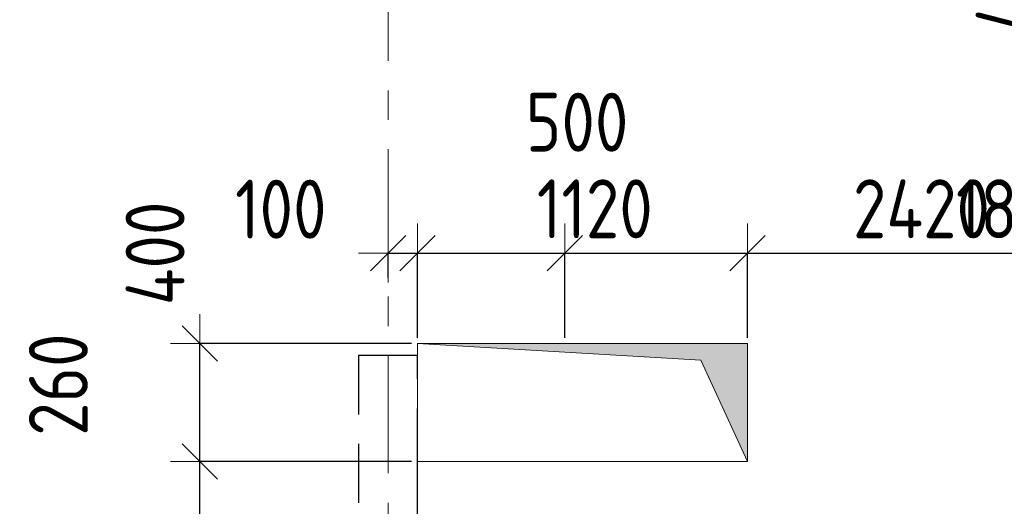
# Model space of a CAD drawing. Header units: metres. Extents: x -38 to 89, y -15 to 21.
# Tile 78 of 129: x 50.25 to 53.59, y 9.49 to 11.14. Entities that reach past the tile are written whole.
import ezdxf

# ---------------------------------------------------------------- set-up
doc = ezdxf.new("R2010")
doc.units = ezdxf.units.M
doc.header["$PDMODE"] = 65
for name, pattern in [('______11', [0.5, 0.4, -0.05, 0, -0.05]), ('______2', [0.27, 0.2, -0.07]), ('______5', [1.1, 0.8, -0.1, 0.1, -0.1])]:
    doc.linetypes.add(name, pattern=pattern)
for name, color, linetype, lineweight in [('XR$2$Осевая линия (1)', 7, '______5', 13), ('XR$3$Перекрытие (1)', 7, 'Continuous', 35), ('XR$4$Размерная линия (1)', 7, 'Continuous', 13), ('XR$5$Размерная линия (1)', 7, 'Continuous', 13)]:
    doc.layers.add(name, color=color, linetype=linetype, lineweight=lineweight)
doc.layers.add('XR$3$Макрос проема_ отверстия', color=7, linetype='Continuous', lineweight=13, true_color=0x2d2d2d)
doc.layers.add('XR$7$Стена_ бетон несущ.', color=7, linetype='Continuous', lineweight=70, true_color=0xb4b496)
doc.styles.add('ISOCPEUR', font='txt')
doc.dimstyles.new('DIMSTYLE_3', dxfattribs={"dimtxt": 0.2, "dimasz": 0.2, "dimexe": 0, "dimexo": 0, "dimgap": 0.1, "dimtad": 2, "dimdec": 0, "dimlfac": 1000, "dimrnd": 5, "dimzin": 12, "dimdsep": 46, "dimtxsty": 'ISOCPEUR', "dimblk1": 'ALL_ML_STRICH', "dimblk2": 'ALL_ML_STRICH', "dimsah": 1, "dimcen": 0, "dimclrd": 7, "dimclre": 256, "dimclrt": 7, "dimadec": 0, "dimazin": 0, "dimtfac": 1, "dimtdec": 0, "dimtix": 1, "dimtmove": 2, "dimatfit": 3, "dimfxl": 0, "dimtzin": 0, "dimlwd": 0, "dimlwe": -3, "dimarcsym": 0})
doc.dimstyles.new('DIMSTYLE_6', dxfattribs={"dimtxt": 0.2, "dimasz": 0.2, "dimexe": 0, "dimexo": 0, "dimgap": 0.1, "dimtad": 2, "dimdec": 0, "dimlfac": 1000, "dimrnd": 5, "dimzin": 12, "dimdsep": 46, "dimtxsty": 'ISOCPEUR', "dimblk1": 'ALL_ML_STRICH', "dimblk2": 'ALL_ML_STRICH', "dimsah": 1, "dimcen": 0, "dimclrd": 7, "dimclre": 256, "dimclrt": 7, "dimadec": 0, "dimazin": 0, "dimtfac": 1, "dimtdec": 0, "dimtix": 1, "dimtmove": 2, "dimatfit": 3, "dimfxl": 0, "dimtvp": 1.2, "dimtzin": 0, "dimlwd": 0, "dimlwe": -3, "dimarcsym": 0})

# ---------------------------------------------------------------- blocks, each defined once
blk = doc.blocks.new('Отображение проема', base_point=(-1.1579, -49.3094))
at = {"layer": 'XR$3$Макрос проема_ отверстия', "true_color": 0x000000, "transparency": 33554687}
blk.add_hatch(color=18, dxfattribs=at).paths.add_polyline_path([(-1.1579, -50.1094), (-1.0448, -49.4225), (-0.3579, -49.3094), (-1.1579, -49.3094)])
at = {"layer": 'XR$3$Макрос проема_ отверстия', "transparency": 33554687}
for p, q in [((-1.1579, -50.1094), (-1.1579, -49.3094)), ((-1.1579, -49.3094), (-0.3579, -49.3094)), ((-1.0448, -49.4225), (-0.3579, -49.3094)), ((-1.1579, -50.1094), (-1.0448, -49.4225))]:
    blk.add_line(p, q, dxfattribs=at)
blk = doc.blocks.new('ALL_ML_STRICH')
at = {"color": 0, "linetype": 'ByBlock', "lineweight": -2}
for p, q in [((0, -0.5), (0, 0.5)), ((-0.3, -0.3), (0.3, 0.3)), ((-1, 0), (0.5, 0))]:
    blk.add_line(p, q, dxfattribs=at)
blk = doc.blocks.new('*D46')
at = {"layer": 'DEFPOINTS', "color": 7, "linetype": 'Continuous', "lineweight": 13, "transparency": 33554687}
for p in [(51.6, 9.6401), (50.8611, 9.3792), (51.6156, 9.3792)]:
    blk.add_point(p, dxfattribs=at)
at = {"layer": 'XR$4$Размерная линия (1)', "color": 9, "linetype": 'Continuous', "lineweight": -2, "true_color": 0xc7c7c7, "transparency": 33554687}
for p, q in [((51.58, 9.6401), (50.8611, 9.6401)), ((51.5956, 9.3792), (50.8611, 9.3792))]:
    blk.add_line(p, q, dxfattribs=at)
at = {"layer": 'XR$4$Размерная линия (1)', "color": 7, "linetype": 'Continuous', "lineweight": -2, "transparency": 33554687}
blk.add_line((50.8611, 9.3792), (50.8611, 9.6401), dxfattribs=at)
at = {"layer": 'XR$4$Размерная линия (1)', "color": 7, "linetype": 'Continuous', "lineweight": 13, "transparency": 33554687, "xscale": 0.2, "yscale": 0.2, "zscale": 0.2}
for p, rotation in [((50.8611, 9.6401), 90), ((50.8611, 9.3792), 270)]:
    blk.add_blockref('ALL_ML_STRICH', p, dxfattribs=dict(at, rotation=rotation))
at = {"layer": 'XR$4$Размерная линия (1)', "color": 7, "linetype": 'Continuous', "lineweight": 13, "transparency": 33554687, "insert": (50.3809, 9.901), "char_height": 0.2, "width": 0.5, "attachment_point": 5, "rotation": 90, "style": 'ISOCPEUR'}
blk.add_mtext('\\W0.83;\\A1;{260}', dxfattribs=at)
blk = doc.blocks.new('*D47')
at = {"layer": 'DEFPOINTS', "color": 7, "linetype": 'Continuous', "lineweight": 13, "transparency": 33554687}
for p in [(51.6, 10.0401), (50.8611, 9.6401), (51.6, 9.6401)]:
    blk.add_point(p, dxfattribs=at)
at = {"layer": 'XR$4$Размерная линия (1)', "color": 9, "linetype": 'Continuous', "lineweight": -2, "true_color": 0xc7c7c7, "transparency": 33554687}
for p, q in [((51.58, 10.0401), (50.8611, 10.0401)), ((51.58, 9.6401), (50.8611, 9.6401))]:
    blk.add_line(p, q, dxfattribs=at)
at = {"layer": 'XR$4$Размерная линия (1)', "color": 7, "linetype": 'Continuous', "lineweight": -2, "transparency": 33554687}
blk.add_line((50.8611, 9.6401), (50.8611, 10.0401), dxfattribs=at)
at = {"layer": 'XR$4$Размерная линия (1)', "color": 7, "linetype": 'Continuous', "lineweight": 13, "transparency": 33554687, "xscale": 0.2, "yscale": 0.2, "zscale": 0.2}
for p, rotation in [((50.8611, 10.0401), 90), ((50.8611, 9.6401), 270)]:
    blk.add_blockref('ALL_ML_STRICH', p, dxfattribs=dict(at, rotation=rotation))
at = {"layer": 'XR$4$Размерная линия (1)', "color": 7, "linetype": 'Continuous', "lineweight": 13, "transparency": 33554687, "insert": (50.7092, 10.3465), "char_height": 0.2, "width": 0.5, "attachment_point": 5, "rotation": 90, "style": 'ISOCPEUR'}
blk.add_mtext('\\W0.83;\\A1;{400}', dxfattribs=at)
blk = doc.blocks.new('*D335')
at = {"layer": 'DEFPOINTS', "color": 7, "linetype": 'Continuous', "lineweight": 13, "transparency": 33554687}
for p in [(51.5, 10.3478), (51.5, 10.2445), (51.6, 10.0401)]:
    blk.add_point(p, dxfattribs=at)
at = {"layer": 'XR$4$Размерная линия (1)', "color": 9, "linetype": 'Continuous', "lineweight": -2, "true_color": 0xc7c7c7, "transparency": 33554687}
for p, q in [((51.5, 10.2645), (51.5, 10.3478)), ((51.6, 10.0601), (51.6, 10.3478))]:
    blk.add_line(p, q, dxfattribs=at)
at = {"layer": 'XR$4$Размерная линия (1)', "color": 7, "linetype": 'Continuous', "lineweight": -2, "transparency": 33554687}
blk.add_line((51.5, 10.3478), (51.6, 10.3478), dxfattribs=at)
at = {"layer": 'XR$4$Размерная линия (1)', "color": 7, "linetype": 'Continuous', "lineweight": 13, "transparency": 33554687, "xscale": 0.2, "yscale": 0.2, "zscale": 0.2, "rotation": 180}
blk.add_blockref('ALL_ML_STRICH', (51.5, 10.3478), dxfattribs=at)
at = {"layer": 'XR$4$Размерная линия (1)', "color": 7, "linetype": 'Continuous', "lineweight": 13, "transparency": 33554687, "xscale": 0.2, "yscale": 0.2, "zscale": 0.2}
blk.add_blockref('ALL_ML_STRICH', (51.6, 10.3478), dxfattribs=at)
at = {"layer": 'XR$4$Размерная линия (1)', "color": 7, "linetype": 'Continuous', "lineweight": 13, "transparency": 33554687, "insert": (51.1359, 10.4967), "char_height": 0.2, "width": 0.5, "attachment_point": 5, "style": 'ISOCPEUR'}
blk.add_mtext('\\W0.83;\\A1;{100}', dxfattribs=at)
blk = doc.blocks.new('*D336')
at = {"layer": 'DEFPOINTS', "color": 7, "linetype": 'Continuous', "lineweight": 13, "transparency": 33554687}
for p in [(51.6, 10.3478), (51.6, 10.0401), (52.1, 10.0401)]:
    blk.add_point(p, dxfattribs=at)
at = {"layer": 'XR$4$Размерная линия (1)', "color": 9, "linetype": 'Continuous', "lineweight": -2, "true_color": 0xc7c7c7, "transparency": 33554687}
for p, q in [((51.6, 10.0601), (51.6, 10.3478)), ((52.1, 10.0601), (52.1, 10.3478))]:
    blk.add_line(p, q, dxfattribs=at)
at = {"layer": 'XR$4$Размерная линия (1)', "color": 7, "linetype": 'Continuous', "lineweight": -2, "transparency": 33554687}
blk.add_line((51.6, 10.3478), (52.1, 10.3478), dxfattribs=at)
at = {"layer": 'XR$4$Размерная линия (1)', "color": 7, "linetype": 'Continuous', "lineweight": 13, "transparency": 33554687, "xscale": 0.2, "yscale": 0.2, "zscale": 0.2, "rotation": 180}
blk.add_blockref('ALL_ML_STRICH', (51.6, 10.3478), dxfattribs=at)
at = {"layer": 'XR$4$Размерная линия (1)', "color": 7, "linetype": 'Continuous', "lineweight": 13, "transparency": 33554687, "xscale": 0.2, "yscale": 0.2, "zscale": 0.2}
blk.add_blockref('ALL_ML_STRICH', (52.1, 10.3478), dxfattribs=at)
at = {"layer": 'XR$4$Размерная линия (1)', "color": 7, "linetype": 'Continuous', "lineweight": 13, "transparency": 33554687, "insert": (52.1415, 10.792), "char_height": 0.2, "width": 0.5, "attachment_point": 5, "style": 'ISOCPEUR'}
blk.add_mtext('\\W0.83;\\A1;{500}', dxfattribs=at)
blk = doc.blocks.new('*D337')
at = {"layer": 'DEFPOINTS', "color": 7, "linetype": 'Continuous', "lineweight": 13, "transparency": 33554687}
for p in [(54.5206, 10.6999), (52.1, 10.3478), (52.1, 10.0401)]:
    blk.add_point(p, dxfattribs=at)
at = {"layer": 'XR$4$Размерная линия (1)', "color": 9, "linetype": 'Continuous', "lineweight": -2, "true_color": 0xc7c7c7, "transparency": 33554687}
for p, q in [((54.5206, 10.6799), (54.5206, 10.3478)), ((52.1, 10.0601), (52.1, 10.3478))]:
    blk.add_line(p, q, dxfattribs=at)
at = {"layer": 'XR$4$Размерная линия (1)', "color": 7, "linetype": 'Continuous', "lineweight": -2, "transparency": 33554687}
blk.add_line((52.1, 10.3478), (54.5206, 10.3478), dxfattribs=at)
at = {"layer": 'XR$4$Размерная линия (1)', "color": 7, "linetype": 'Continuous', "lineweight": 13, "transparency": 33554687, "xscale": 0.2, "yscale": 0.2, "zscale": 0.2, "rotation": 180}
blk.add_blockref('ALL_ML_STRICH', (52.1, 10.3478), dxfattribs=at)
at = {"layer": 'XR$4$Размерная линия (1)', "color": 7, "linetype": 'Continuous', "lineweight": 13, "transparency": 33554687, "xscale": 0.2, "yscale": 0.2, "zscale": 0.2}
blk.add_blockref('ALL_ML_STRICH', (54.5206, 10.3478), dxfattribs=at)
at = {"layer": 'XR$4$Размерная линия (1)', "color": 7, "linetype": 'Continuous', "lineweight": 13, "transparency": 33554687, "insert": (53.3103, 10.4978), "char_height": 0.2, "width": 0.666667, "attachment_point": 5, "style": 'ISOCPEUR'}
blk.add_mtext('\\W0.83;\\A1;{2420}', dxfattribs=at)
blk = doc.blocks.new('*D339')
at = {"layer": 'DEFPOINTS', "color": 7, "linetype": 'Continuous', "lineweight": 13, "transparency": 33554687}
for p in [(54.5206, 11.1), (53.9946, 10.6999), (54.5206, 10.6999)]:
    blk.add_point(p, dxfattribs=at)
at = {"layer": 'XR$4$Размерная линия (1)', "color": 9, "linetype": 'Continuous', "lineweight": -2, "true_color": 0xc7c7c7, "transparency": 33554687}
for p, q in [((54.5006, 11.1), (53.9946, 11.1)), ((54.5006, 10.6999), (53.9946, 10.6999))]:
    blk.add_line(p, q, dxfattribs=at)
at = {"layer": 'XR$4$Размерная линия (1)', "color": 7, "linetype": 'Continuous', "lineweight": -2, "transparency": 33554687}
blk.add_line((53.9946, 10.6999), (53.9946, 11.1), dxfattribs=at)
at = {"layer": 'XR$4$Размерная линия (1)', "color": 7, "linetype": 'Continuous', "lineweight": 13, "transparency": 33554687, "xscale": 0.2, "yscale": 0.2, "zscale": 0.2}
for p, rotation in [((53.9946, 11.1), 90), ((53.9946, 10.6999), 270)]:
    blk.add_blockref('ALL_ML_STRICH', p, dxfattribs=dict(at, rotation=rotation))
at = {"layer": 'XR$4$Размерная линия (1)', "color": 7, "linetype": 'Continuous', "lineweight": 13, "transparency": 33554687, "insert": (53.5949, 11.2759), "char_height": 0.2, "width": 0.5, "attachment_point": 5, "rotation": 90, "style": 'ISOCPEUR'}
blk.add_mtext('\\W0.83;\\A1;{400}', dxfattribs=at)
blk = doc.blocks.new('*D393')
at = {"layer": 'DEFPOINTS', "color": 7, "linetype": 'Continuous', "lineweight": 13, "transparency": 33554687}
for p in [(51.6, 9.6401), (50.8611, 9.3792), (51.6156, 9.3792)]:
    blk.add_point(p, dxfattribs=at)
at = {"layer": 'XR$5$Размерная линия (1)', "color": 9, "linetype": 'Continuous', "lineweight": -2, "true_color": 0xc7c7c7, "transparency": 33554687}
for p, q in [((51.58, 9.6401), (50.8611, 9.6401)), ((51.5956, 9.3792), (50.8611, 9.3792))]:
    blk.add_line(p, q, dxfattribs=at)
at = {"layer": 'XR$5$Размерная линия (1)', "color": 7, "linetype": 'Continuous', "lineweight": -2, "transparency": 33554687}
blk.add_line((50.8611, 9.3792), (50.8611, 9.6401), dxfattribs=at)
at = {"layer": 'XR$5$Размерная линия (1)', "color": 7, "linetype": 'Continuous', "lineweight": 13, "transparency": 33554687, "xscale": 0.2, "yscale": 0.2, "zscale": 0.2}
for p, rotation in [((50.8611, 9.6401), 90), ((50.8611, 9.3792), 270)]:
    blk.add_blockref('ALL_ML_STRICH', p, dxfattribs=dict(at, rotation=rotation))
at = {"layer": 'XR$5$Размерная линия (1)', "color": 7, "linetype": 'Continuous', "lineweight": 13, "transparency": 33554687, "insert": (50.3809, 9.901), "char_height": 0.2, "width": 0.5, "attachment_point": 5, "rotation": 90, "style": 'ISOCPEUR'}
blk.add_mtext('\\W0.83;\\A1;{260}', dxfattribs=at)
blk = doc.blocks.new('*D394')
at = {"layer": 'DEFPOINTS', "color": 7, "linetype": 'Continuous', "lineweight": 13, "transparency": 33554687}
for p in [(51.6, 10.0401), (50.8611, 9.6401), (51.6, 9.6401)]:
    blk.add_point(p, dxfattribs=at)
at = {"layer": 'XR$5$Размерная линия (1)', "color": 9, "linetype": 'Continuous', "lineweight": -2, "true_color": 0xc7c7c7, "transparency": 33554687}
for p, q in [((51.58, 10.0401), (50.8611, 10.0401)), ((51.58, 9.6401), (50.8611, 9.6401))]:
    blk.add_line(p, q, dxfattribs=at)
at = {"layer": 'XR$5$Размерная линия (1)', "color": 7, "linetype": 'Continuous', "lineweight": -2, "transparency": 33554687}
blk.add_line((50.8611, 9.6401), (50.8611, 10.0401), dxfattribs=at)
at = {"layer": 'XR$5$Размерная линия (1)', "color": 7, "linetype": 'Continuous', "lineweight": 13, "transparency": 33554687, "xscale": 0.2, "yscale": 0.2, "zscale": 0.2}
for p, rotation in [((50.8611, 10.0401), 90), ((50.8611, 9.6401), 270)]:
    blk.add_blockref('ALL_ML_STRICH', p, dxfattribs=dict(at, rotation=rotation))
at = {"layer": 'XR$5$Размерная линия (1)', "color": 7, "linetype": 'Continuous', "lineweight": 13, "transparency": 33554687, "insert": (50.7092, 10.3465), "char_height": 0.2, "width": 0.5, "attachment_point": 5, "rotation": 90, "style": 'ISOCPEUR'}
blk.add_mtext('\\W0.83;\\A1;{400}', dxfattribs=at)
blk = doc.blocks.new('*D639')
at = {"layer": 'DEFPOINTS', "color": 7, "linetype": 'Continuous', "lineweight": 13, "transparency": 33554687}
for p in [(51.5, 10.3478), (51.5, 10.2445), (51.6, 10.0401)]:
    blk.add_point(p, dxfattribs=at)
at = {"layer": 'XR$5$Размерная линия (1)', "color": 9, "linetype": 'Continuous', "lineweight": -2, "true_color": 0xc7c7c7, "transparency": 33554687}
for p, q in [((51.5, 10.2645), (51.5, 10.3478)), ((51.6, 10.0601), (51.6, 10.3478))]:
    blk.add_line(p, q, dxfattribs=at)
at = {"layer": 'XR$5$Размерная линия (1)', "color": 7, "linetype": 'Continuous', "lineweight": -2, "transparency": 33554687}
blk.add_line((51.5, 10.3478), (51.6, 10.3478), dxfattribs=at)
at = {"layer": 'XR$5$Размерная линия (1)', "color": 7, "linetype": 'Continuous', "lineweight": 13, "transparency": 33554687, "xscale": 0.2, "yscale": 0.2, "zscale": 0.2, "rotation": 180}
blk.add_blockref('ALL_ML_STRICH', (51.5, 10.3478), dxfattribs=at)
at = {"layer": 'XR$5$Размерная линия (1)', "color": 7, "linetype": 'Continuous', "lineweight": 13, "transparency": 33554687, "xscale": 0.2, "yscale": 0.2, "zscale": 0.2}
blk.add_blockref('ALL_ML_STRICH', (51.6, 10.3478), dxfattribs=at)
at = {"layer": 'XR$5$Размерная линия (1)', "color": 7, "linetype": 'Continuous', "lineweight": 13, "transparency": 33554687, "insert": (51.1359, 10.4967), "char_height": 0.2, "width": 0.5, "attachment_point": 5, "style": 'ISOCPEUR'}
blk.add_mtext('\\W0.83;\\A1;{100}', dxfattribs=at)
blk = doc.blocks.new('*D640')
at = {"layer": 'DEFPOINTS', "color": 7, "linetype": 'Continuous', "lineweight": 13, "transparency": 33554687}
for p in [(51.6, 10.3478), (51.6, 10.0401), (52.72, 10.0401)]:
    blk.add_point(p, dxfattribs=at)
at = {"layer": 'XR$5$Размерная линия (1)', "color": 9, "linetype": 'Continuous', "lineweight": -2, "true_color": 0xc7c7c7, "transparency": 33554687}
for p, q in [((51.6, 10.0601), (51.6, 10.3478)), ((52.72, 10.0601), (52.72, 10.3478))]:
    blk.add_line(p, q, dxfattribs=at)
at = {"layer": 'XR$5$Размерная линия (1)', "color": 7, "linetype": 'Continuous', "lineweight": -2, "transparency": 33554687}
blk.add_line((51.6, 10.3478), (52.72, 10.3478), dxfattribs=at)
at = {"layer": 'XR$5$Размерная линия (1)', "color": 7, "linetype": 'Continuous', "lineweight": 13, "transparency": 33554687, "xscale": 0.2, "yscale": 0.2, "zscale": 0.2, "rotation": 180}
blk.add_blockref('ALL_ML_STRICH', (51.6, 10.3478), dxfattribs=at)
at = {"layer": 'XR$5$Размерная линия (1)', "color": 7, "linetype": 'Continuous', "lineweight": 13, "transparency": 33554687, "xscale": 0.2, "yscale": 0.2, "zscale": 0.2}
blk.add_blockref('ALL_ML_STRICH', (52.72, 10.3478), dxfattribs=at)
at = {"layer": 'XR$5$Размерная линия (1)', "color": 7, "linetype": 'Continuous', "lineweight": 13, "transparency": 33554687, "insert": (52.2017, 10.4978), "char_height": 0.2, "width": 0.666667, "attachment_point": 5, "style": 'ISOCPEUR'}
blk.add_mtext('\\W0.83;\\A1;{1120}', dxfattribs=at)
blk = doc.blocks.new('*D641')
at = {"layer": 'DEFPOINTS', "color": 7, "linetype": 'Continuous', "lineweight": 13, "transparency": 33554687}
for p in [(54.5206, 10.6999), (52.72, 10.3478), (52.72, 10.0401)]:
    blk.add_point(p, dxfattribs=at)
at = {"layer": 'XR$5$Размерная линия (1)', "color": 9, "linetype": 'Continuous', "lineweight": -2, "true_color": 0xc7c7c7, "transparency": 33554687}
for p, q in [((54.5206, 10.6799), (54.5206, 10.3478)), ((52.72, 10.0601), (52.72, 10.3478))]:
    blk.add_line(p, q, dxfattribs=at)
at = {"layer": 'XR$5$Размерная линия (1)', "color": 7, "linetype": 'Continuous', "lineweight": -2, "transparency": 33554687}
blk.add_line((52.72, 10.3478), (54.5206, 10.3478), dxfattribs=at)
at = {"layer": 'XR$5$Размерная линия (1)', "color": 7, "linetype": 'Continuous', "lineweight": 13, "transparency": 33554687, "xscale": 0.2, "yscale": 0.2, "zscale": 0.2, "rotation": 180}
blk.add_blockref('ALL_ML_STRICH', (52.72, 10.3478), dxfattribs=at)
at = {"layer": 'XR$5$Размерная линия (1)', "color": 7, "linetype": 'Continuous', "lineweight": 13, "transparency": 33554687, "xscale": 0.2, "yscale": 0.2, "zscale": 0.2}
blk.add_blockref('ALL_ML_STRICH', (54.5206, 10.3478), dxfattribs=at)
at = {"layer": 'XR$5$Размерная линия (1)', "color": 7, "linetype": 'Continuous', "lineweight": 13, "transparency": 33554687, "insert": (53.6453, 10.4978), "char_height": 0.2, "width": 0.666667, "attachment_point": 5, "style": 'ISOCPEUR'}
blk.add_mtext('\\W0.83;\\A1;{1800}', dxfattribs=at)
blk = doc.blocks.new('*D643')
at = {"layer": 'DEFPOINTS', "color": 7, "linetype": 'Continuous', "lineweight": 13, "transparency": 33554687}
for p in [(54.5206, 11.1), (53.9946, 10.6999), (54.5206, 10.6999)]:
    blk.add_point(p, dxfattribs=at)
at = {"layer": 'XR$5$Размерная линия (1)', "color": 9, "linetype": 'Continuous', "lineweight": -2, "true_color": 0xc7c7c7, "transparency": 33554687}
for p, q in [((54.5006, 11.1), (53.9946, 11.1)), ((54.5006, 10.6999), (53.9946, 10.6999))]:
    blk.add_line(p, q, dxfattribs=at)
at = {"layer": 'XR$5$Размерная линия (1)', "color": 7, "linetype": 'Continuous', "lineweight": -2, "transparency": 33554687}
blk.add_line((53.9946, 10.6999), (53.9946, 11.1), dxfattribs=at)
at = {"layer": 'XR$5$Размерная линия (1)', "color": 7, "linetype": 'Continuous', "lineweight": 13, "transparency": 33554687, "xscale": 0.2, "yscale": 0.2, "zscale": 0.2}
for p, rotation in [((53.9946, 11.1), 90), ((53.9946, 10.6999), 270)]:
    blk.add_blockref('ALL_ML_STRICH', p, dxfattribs=dict(at, rotation=rotation))
at = {"layer": 'XR$5$Размерная линия (1)', "color": 7, "linetype": 'Continuous', "lineweight": 13, "transparency": 33554687, "insert": (53.6732, 11.3091), "char_height": 0.2, "width": 0.5, "attachment_point": 5, "rotation": 90, "style": 'ISOCPEUR'}
blk.add_mtext('\\W0.83;\\A1;{400}', dxfattribs=at)

msp = doc.modelspace()

# ---------------------------------------------------------------- linework, layer by layer
at = {"layer": 'XR$2$Осевая линия (1)', "color": 253, "linetype": '______11', "lineweight": 13, "true_color": 0xa0a0a0, "transparency": 33554687}
msp.add_line((51.5, 6.8), (51.5, 19.78), dxfattribs=at)
at = {"layer": 'XR$3$Перекрытие (1)', "color": 7, "linetype": 'Continuous', "lineweight": 13, "transparency": 33554687}
for p, q in [((51.6, 10.0401), (51.6, 9.6401)), ((52.72, 10.0401), (51.6, 10.0401)), ((52.72, 9.6401), (52.72, 10.0401)), ((51.6, 9.6401), (52.72, 9.6401))]:
    msp.add_line(p, q, dxfattribs=at)
at = {"layer": 'XR$7$Стена_ бетон несущ.', "color": 253, "linetype": '______2', "lineweight": -3, "true_color": 0xa0a0a0, "transparency": 33554687}
for p, q in [((51.4, 10), (51.4, 9.08)), ((51.6, 10), (51.4, 10)), ((51.6, 9.6201), (51.6, 10)), ((51.6, 9.4201), (51.6, 9.6201))]:
    msp.add_line(p, q, dxfattribs=at)

# ---------------------------------------------------------------- block references
at = {"layer": 'XR$3$Макрос проема_ отверстия', "transparency": 33554687, "xscale": 0.5000000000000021, "yscale": 1.4, "rotation": 270}
msp.add_blockref('Отображение проема', (52.72, 10.0401), dxfattribs=at)

# ---------------------------------------------------------------- dimensions: what is measured, and where the dimension line sits
at = {"layer": 'XR$4$Размерная линия (1)', "color": 7, "linetype": 'Continuous', "lineweight": 13, "transparency": 33554687}
for base, p1, p2, picture, middle in [((53.9946, 11.1), (54.5006, 10.6999), (54.5006, 11.1), '*D339', (53.5949, 11.2759)), ((50.8611, 10.0401), (51.58, 9.6401), (51.58, 10.0401), '*D47', (50.7092, 10.3465)), ((50.8611, 9.6401), (51.5956, 9.3792), (51.58, 9.6401), '*D46', (50.3809, 9.901))]:
    dim = msp.add_linear_dim(base=base, p1=p1, p2=p2, angle=90, dimstyle='DIMSTYLE_6', override={"dimpost": '<>', "dimclrd": 7, "dimclre": 9, "dimclrt": 7, "dimlwd": 0, "dimlwe": 65533}, dxfattribs=at)
    dim.commit()
    dim.dimension.update_dxf_attribs({"geometry": picture, "text_midpoint": middle, "dimtype": 160})
for base, p1, p2, dimstyle, picture, middle in [((52.1, 10.3478), (51.6, 10.0601), (52.1, 10.0601), 'DIMSTYLE_6', '*D336', (52.1415, 10.792)), ((54.5206, 10.3478), (52.1, 10.0601), (54.5206, 10.6799), 'DIMSTYLE_3', '*D337', (53.3103, 10.4978)), ((51.6, 10.3478), (51.5, 10.2645), (51.6, 10.0601), 'DIMSTYLE_6', '*D335', (51.1359, 10.4967))]:
    dim = msp.add_linear_dim(base=base, p1=p1, p2=p2, dimstyle=dimstyle, override={"dimpost": '<>', "dimclrd": 7, "dimclre": 9, "dimclrt": 7, "dimlwd": 0, "dimlwe": 65533}, dxfattribs=at)
    dim.commit()
    dim.dimension.update_dxf_attribs({"geometry": picture, "text_midpoint": middle, "dimtype": 160})
at = {"layer": 'XR$5$Размерная линия (1)', "color": 7, "linetype": 'Continuous', "lineweight": 13, "transparency": 33554687}
for base, p1, p2, picture, middle in [((53.9946, 11.1), (54.5006, 10.6999), (54.5006, 11.1), '*D643', (53.6732, 11.3091)), ((50.8611, 10.0401), (51.58, 9.6401), (51.58, 10.0401), '*D394', (50.7092, 10.3465)), ((50.8611, 9.6401), (51.5956, 9.3792), (51.58, 9.6401), '*D393', (50.3809, 9.901))]:
    dim = msp.add_linear_dim(base=base, p1=p1, p2=p2, angle=90, dimstyle='DIMSTYLE_6', override={"dimpost": '<>', "dimclrd": 7, "dimclre": 9, "dimclrt": 7, "dimlwd": 0, "dimlwe": 65533}, dxfattribs=at)
    dim.commit()
    dim.dimension.update_dxf_attribs({"geometry": picture, "text_midpoint": middle, "dimtype": 160})
for base, p1, p2, dimstyle, picture, middle in [((54.5206, 10.3478), (52.72, 10.0601), (54.5206, 10.6799), 'DIMSTYLE_3', '*D641', (53.6453, 10.4978)), ((51.6, 10.3478), (51.5, 10.2645), (51.6, 10.0601), 'DIMSTYLE_6', '*D639', (51.1359, 10.4967)), ((52.72, 10.3478), (51.6, 10.0601), (52.72, 10.0601), 'DIMSTYLE_3', '*D640', (52.2017, 10.4978))]:
    dim = msp.add_linear_dim(base=base, p1=p1, p2=p2, dimstyle=dimstyle, override={"dimpost": '<>', "dimclrd": 7, "dimclre": 9, "dimclrt": 7, "dimlwd": 0, "dimlwe": 65533}, dxfattribs=at)
    dim.commit()
    dim.dimension.update_dxf_attribs({"geometry": picture, "text_midpoint": middle, "dimtype": 160})

doc.saveas('drawing.dxf')
